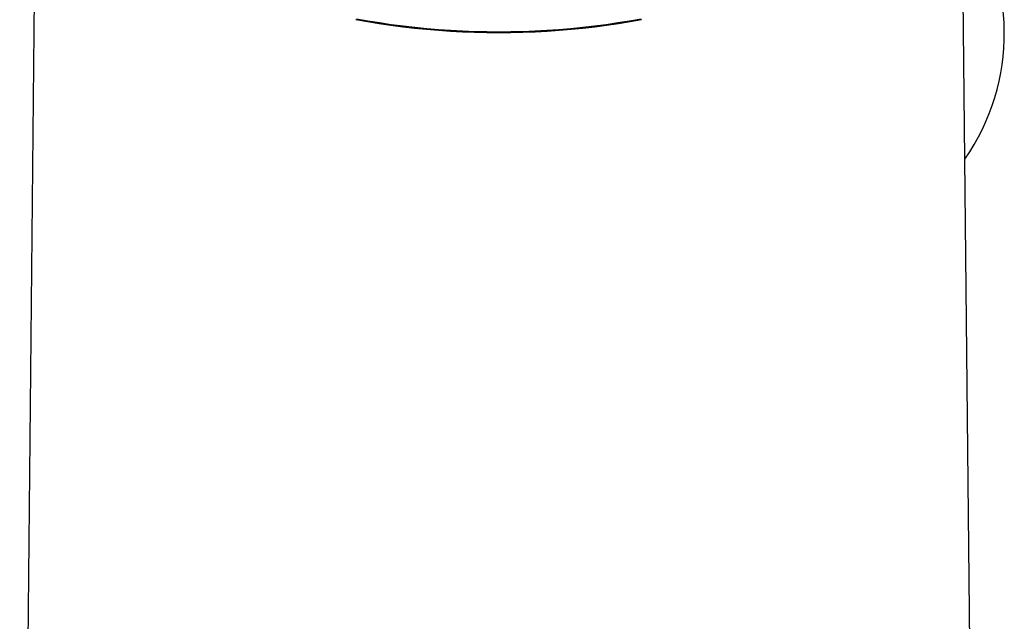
# Model space of a CAD drawing. Header units: millimetres. Extents: x 8 to 927, y 12 to 1100.
# Tile 11 of 31: x 666 to 698, y 277 to 297. Entities that reach past the tile are written whole.
import ezdxf

# ---------------------------------------------------------------- set-up
doc = ezdxf.new("R2010")
doc.units = ezdxf.units.MM

msp = doc.modelspace()

# ---------------------------------------------------------------- linework, layer by layer
at = {"color": 7, "linetype": 'Continuous', "lineweight": 30}
for p, q in [((666.396, 305.045), (665.835, 250.012)), ((697.466, 250.012), (696.904, 305.045))]:
    msp.add_line(p, q, dxfattribs=at)
at = {"color": 7, "linetype": 'Continuous', "lineweight": 30, "flags": 128}
for points in [[(676.936, 296.618), (677.318, 296.549), (677.702, 296.487), (678.089, 296.43), (678.479, 296.379), (678.87, 296.334), (679.264, 296.295), (679.659, 296.262), (680.056, 296.235), (680.453, 296.214), (680.852, 296.199), (681.251, 296.19), (681.65, 296.187), (682.05, 296.19), (682.449, 296.199), (682.847, 296.214), (683.245, 296.235), (683.641, 296.262), (684.036, 296.295), (684.43, 296.334), (684.822, 296.379), (685.211, 296.43), (685.598, 296.487), (685.983, 296.549), (686.364, 296.618)], [(676.952, 296.645), (677.332, 296.577), (677.715, 296.515), (678.101, 296.458), (678.489, 296.407), (678.879, 296.362), (679.272, 296.324), (679.666, 296.291), (680.061, 296.264), (680.457, 296.243), (680.854, 296.228), (681.252, 296.218), (681.65, 296.215), (682.048, 296.218), (682.446, 296.228), (682.843, 296.243), (683.24, 296.264), (683.635, 296.291), (684.029, 296.324), (684.421, 296.362), (684.811, 296.407), (685.2, 296.458), (685.585, 296.515), (685.969, 296.577), (686.349, 296.645)]]:
    msp.add_lwpolyline(points, dxfattribs=at)
at = {"color": 7, "linetype": 'Continuous', "lineweight": 30}
msp.add_arc((691.089, 296.157), 7.251, 325.1183, 36.0512, dxfattribs=at)

doc.saveas('drawing.dxf')
